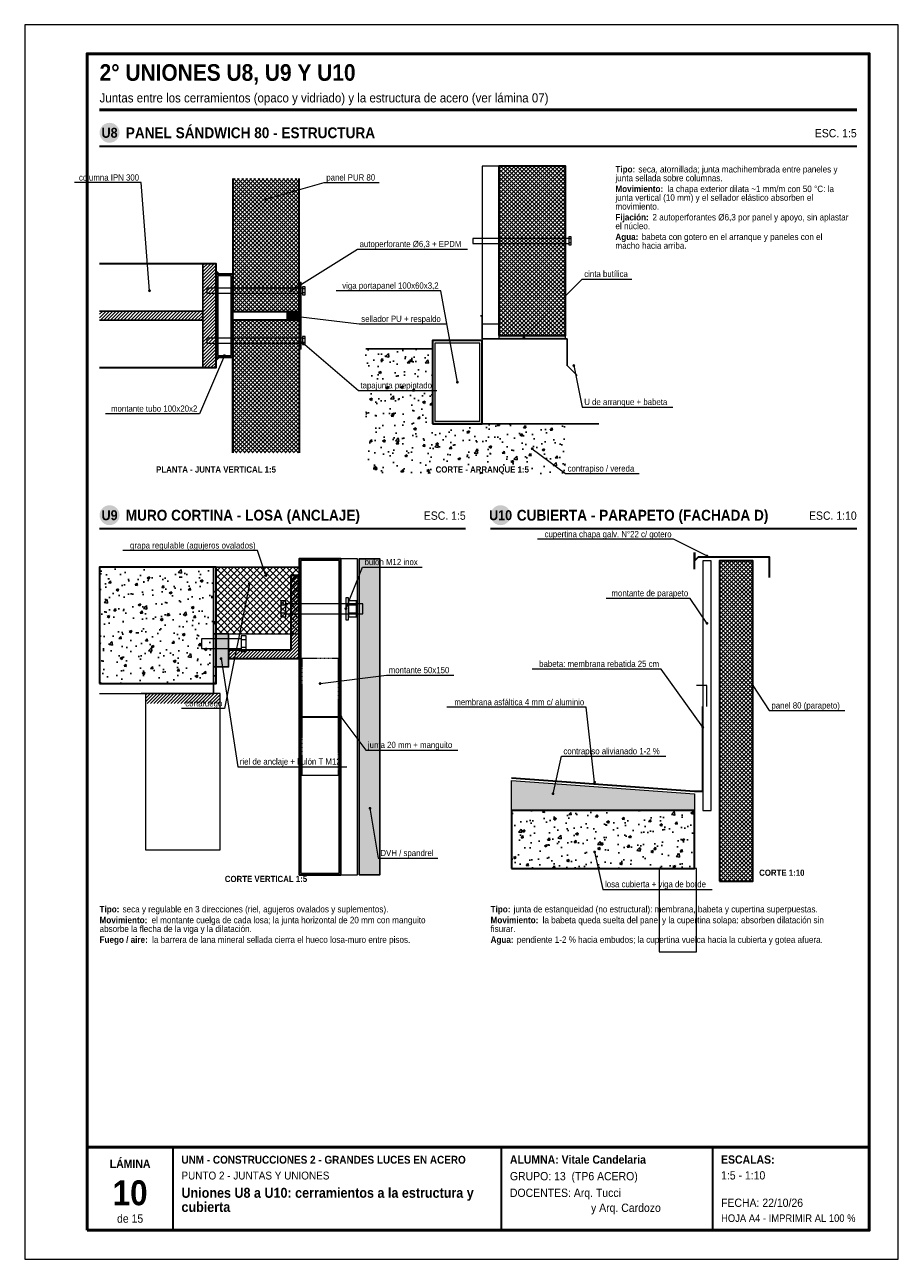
# Model space of a CAD drawing. Header units: millimetres. Extents: x 0 to 210, y 0 to 297.
import ezdxf
from ezdxf.enums import TextEntityAlignment as Align

# ---------------------------------------------------------------- set-up
doc = ezdxf.new("R2010")
doc.units = ezdxf.units.MM
doc.header["$LTSCALE"] = 0.35
doc.linetypes.add('DASHED2', pattern=[0.762, 0.635, -0.127])
for name, color, linetype in [('0-MARCO', 7, 'Continuous'), ('1-OCULTO', 8, 'DASHED2'), ('1-SECCION', 7, 'Continuous'), ('1-VISTA', 7, 'Continuous'), ('2-RAYADO', 8, 'Continuous'), ('3-REFS', 7, 'Continuous'), ('3-TEXTOS', 7, 'Continuous'), ('3-TITULOS', 7, 'Continuous')]:
    doc.layers.add(name, color=color, linetype=linetype)
doc.styles.add('ARIAL', font='arial.ttf')
doc.styles.add('ARIAL-NEGRITA', font='arialbd.ttf')

msp = doc.modelspace()

# ---------------------------------------------------------------- hatches: boundary and pattern name
at = {"layer": '2-RAYADO'}
h = msp.add_hatch(dxfattribs=at)
h.set_pattern_fill('ANSI37', color=8, scale=0.22)
h.paths.add_polyline_path([(114, 222.2), (130, 222.2), (130, 263), (114, 263)])
h = msp.add_hatch(dxfattribs=at)
h.set_pattern_fill('ANSI37', color=8, scale=0.22)
h.paths.add_polyline_path([(50, 228), (50, 260), (66, 260), (66, 228)])
h = msp.add_hatch(dxfattribs=at)
h.set_pattern_fill('ANSI31', color=8, scale=0.18)
h.paths.add_polyline_path([(42.8, 214.5), (46, 214.5), (46, 239.5), (42.8, 239.5)])
at = {"layer": '2-RAYADO', "true_color": 0x3c3c3c}
h = msp.add_hatch(color=250, dxfattribs=at)
h.dxf.hatch_style = 1
h.paths.add_polyline_path([(46, 237), (46.8, 237), (46, 237.8)])
at = {"layer": '2-RAYADO'}
h = msp.add_hatch(dxfattribs=at)
h.set_pattern_fill('ANSI31', color=8, scale=0.18)
h.paths.add_polyline_path([(18, 225.92), (42.8, 225.92), (42.8, 228.08), (18, 228.08)])
h = msp.add_hatch(dxfattribs=at)
h.set_pattern_fill('ANSI37', color=8, scale=0.22)
h.paths.add_polyline_path([(50, 226), (50, 194), (66, 194), (66, 226)])
at = {"layer": '2-RAYADO', "true_color": 0x3c3c3c}
h = msp.add_hatch(color=250, dxfattribs=at)
h.dxf.hatch_style = 1
h.paths.add_polyline_path([(63, 226), (66, 226), (66, 228), (63, 228)])
h = msp.add_hatch(color=250, dxfattribs=at)
h.dxf.hatch_style = 1
h.paths.add_polyline_path([(114, 221.4), (130, 221.4), (130, 222.2), (114, 222.2)])
h = msp.add_hatch(color=250, dxfattribs=at)
h.dxf.hatch_style = 1
h.paths.add_polyline_path([(46, 217), (46.8, 217), (46, 216.2)])
at = {"layer": '2-RAYADO'}
h = msp.add_hatch(dxfattribs=at)
h.set_pattern_fill('AR-CONC', color=8, scale=0.035)
h.paths.add_polyline_path([(82, 189), (98, 189), (98, 219), (82, 219)])
at = {"layer": '2-RAYADO', "true_color": 0x3c3c3c}
h = msp.add_hatch(color=250, dxfattribs=at)
h.dxf.hatch_style = 1
h.paths.add_polyline_path([(98, 201), (110, 201), (110, 201.6), (98, 201.6)])
at = {"layer": '2-RAYADO'}
h = msp.add_hatch(dxfattribs=at)
h.set_pattern_fill('AR-CONC', color=8, scale=0.035)
h.paths.add_polyline_path([(98, 189), (130, 189), (130, 201), (98, 201)])
h = msp.add_hatch(dxfattribs=at)
h.set_pattern_fill('AR-CONC', color=8, scale=0.035)
h.paths.add_polyline_path([(18, 138.5), (46, 138.5), (46, 166.5), (18, 166.5)])
h = msp.add_hatch(dxfattribs=at)
h.set_pattern_fill('ANSI37', color=8, scale=0.35)
h.paths.add_polyline_path([(46, 150.5), (66, 150.5), (66, 166.5), (46, 166.5)])
at = {"layer": '2-RAYADO', "true_color": 0xebebeb}
h = msp.add_hatch(color=7, dxfattribs=at)
h.dxf.hatch_style = 1
h.paths.add_polyline_path([(80.4, 92.5), (85.4, 92.5), (85.4, 168.5), (80.4, 168.5)])
at = {"layer": '2-RAYADO'}
h = msp.add_hatch(dxfattribs=at)
h.set_pattern_fill('ANSI37', color=8, scale=0.22)
h.paths.add_polyline_path([(167, 91), (175, 91), (175, 168), (167, 168)])
h = msp.add_hatch(dxfattribs=at)
h.set_pattern_fill('ANSI31', color=8, scale=0.18)
h.paths.add_polyline_path([(49, 144.5), (66, 144.5), (66, 164.5), (64, 164.5), (64, 146.5), (49, 146.5)])
at = {"layer": '2-RAYADO', "true_color": 0xd7d7d7}
h = msp.add_hatch(color=254, dxfattribs=at)
h.dxf.hatch_style = 1
h.paths.add_polyline_path([(45.4, 142.5), (49, 142.5), (49, 150.5), (45.4, 150.5)])
at = {"layer": '2-RAYADO'}
h = msp.add_hatch(dxfattribs=at)
h.set_pattern_fill('ANSI31', color=8, scale=0.18)
h.paths.add_polyline_path([(29, 133.7), (47, 133.7), (47, 136.1), (29, 136.1)])
h = msp.add_hatch(dxfattribs=at)
h.set_pattern_fill('AR-SAND', color=8, scale=0.02)
h.paths.add_polyline_path([(117, 108), (117, 115.2), (161, 112), (161, 108)])
h = msp.add_hatch(dxfattribs=at)
h.set_pattern_fill('AR-CONC', color=8, scale=0.035)
h.paths.add_polyline_path([(117, 94), (161, 94), (161, 108), (117, 108)])
at = {"layer": '3-REFS'}
h = msp.add_hatch(color=7, dxfattribs=at)
h.dxf.hatch_style = 1
edge = h.paths.add_edge_path()
edge.add_arc((58, 255), 0.35, 0, 360)
h = msp.add_hatch(color=7, dxfattribs=at)
h.dxf.hatch_style = 1
edge = h.paths.add_edge_path()
edge.add_arc((30, 233), 0.35, 0, 360)
h = msp.add_hatch(color=7, dxfattribs=at)
h.dxf.hatch_style = 1
edge = h.paths.add_edge_path()
edge.add_arc((64, 233), 0.35, 0, 360)
h = msp.add_hatch(color=7, dxfattribs=at)
h.dxf.hatch_style = 1
edge = h.paths.add_edge_path()
edge.add_arc((64.4, 227), 0.35, 0, 360)
h = msp.add_hatch(color=7, dxfattribs=at)
h.dxf.hatch_style = 1
edge = h.paths.add_edge_path()
edge.add_arc((66.2, 221), 0.35, 0, 360)
h = msp.add_hatch(color=7, dxfattribs=at)
h.dxf.hatch_style = 1
edge = h.paths.add_edge_path()
edge.add_arc((120, 221.8), 0.35, 0, 360)
h = msp.add_hatch(color=7, dxfattribs=at)
h.dxf.hatch_style = 1
edge = h.paths.add_edge_path()
edge.add_arc((48, 217.4), 0.35, 0, 360)
h = msp.add_hatch(color=7, dxfattribs=at)
h.dxf.hatch_style = 1
edge = h.paths.add_edge_path()
edge.add_arc((132, 215), 0.35, 0, 360)
h = msp.add_hatch(color=7, dxfattribs=at)
h.dxf.hatch_style = 1
edge = h.paths.add_edge_path()
edge.add_arc((104, 211), 0.35, 0, 360)
h = msp.add_hatch(color=7, dxfattribs=at)
h.dxf.hatch_style = 1
edge = h.paths.add_edge_path()
edge.add_arc((122, 195), 0.35, 0, 360)
h = msp.add_hatch(color=7, dxfattribs=at)
h.dxf.hatch_style = 1
edge = h.paths.add_edge_path()
edge.add_arc((164, 169.2), 0.35, 0, 360)
h = msp.add_hatch(color=7, dxfattribs=at)
h.dxf.hatch_style = 1
edge = h.paths.add_edge_path()
edge.add_arc((58, 164.5), 0.35, 0, 360)
h = msp.add_hatch(color=7, dxfattribs=at)
h.dxf.hatch_style = 1
edge = h.paths.add_edge_path()
edge.add_arc((54, 162.5), 0.35, 0, 360)
h = msp.add_hatch(color=7, dxfattribs=at)
h.dxf.hatch_style = 1
edge = h.paths.add_edge_path()
edge.add_arc((77.2, 156.5), 0.35, 0, 360)
h = msp.add_hatch(color=7, dxfattribs=at)
h.dxf.hatch_style = 1
edge = h.paths.add_edge_path()
edge.add_arc((164, 153), 0.35, 0, 360)
h = msp.add_hatch(color=7, dxfattribs=at)
h.dxf.hatch_style = 1
edge = h.paths.add_edge_path()
edge.add_arc((47.2, 144.5), 0.35, 0, 360)
h = msp.add_hatch(color=7, dxfattribs=at)
h.dxf.hatch_style = 1
edge = h.paths.add_edge_path()
edge.add_arc((71, 138.5), 0.35, 0, 360)
h = msp.add_hatch(color=7, dxfattribs=at)
h.dxf.hatch_style = 1
edge = h.paths.add_edge_path()
edge.add_arc((175, 138), 0.35, 0, 360)
h = msp.add_hatch(color=7, dxfattribs=at)
h.dxf.hatch_style = 1
edge = h.paths.add_edge_path()
edge.add_arc((76, 130.5), 0.35, 0, 360)
h = msp.add_hatch(color=7, dxfattribs=at)
h.dxf.hatch_style = 1
edge = h.paths.add_edge_path()
edge.add_arc((163, 128), 0.35, 0, 360)
h = msp.add_hatch(color=7, dxfattribs=at)
h.dxf.hatch_style = 1
edge = h.paths.add_edge_path()
edge.add_arc((137, 114.8), 0.35, 0, 360)
h = msp.add_hatch(color=7, dxfattribs=at)
h.dxf.hatch_style = 1
edge = h.paths.add_edge_path()
edge.add_arc((127, 112), 0.35, 0, 360)
h = msp.add_hatch(color=7, dxfattribs=at)
h.dxf.hatch_style = 1
edge = h.paths.add_edge_path()
edge.add_arc((83, 108.5), 0.35, 0, 360)
h = msp.add_hatch(color=7, dxfattribs=at)
h.dxf.hatch_style = 1
edge = h.paths.add_edge_path()
edge.add_arc((137, 98), 0.35, 0, 360)
at = {"layer": '3-TITULOS'}
h = msp.add_hatch(color=7, dxfattribs=at)
h.dxf.hatch_style = 1
edge = h.paths.add_edge_path()
edge.add_arc((20.4, 271), 2.4, 0, 360)
h = msp.add_hatch(color=7, dxfattribs=at)
h.dxf.hatch_style = 1
edge = h.paths.add_edge_path()
edge.add_arc((20.4, 179), 2.4, 0, 360)
h = msp.add_hatch(color=7, dxfattribs=at)
h.dxf.hatch_style = 1
edge = h.paths.add_edge_path()
edge.add_arc((114.4, 179), 2.4, 0, 360)

# ---------------------------------------------------------------- linework, layer by layer
at = {"layer": '0-MARCO', "color": 9, "lineweight": 0}
msp.add_lwpolyline([(0, 0), (210, 0), (210, 297), (0, 297)], close=True, dxfattribs=at)
at = {"layer": '0-MARCO', "lineweight": 50}
msp.add_lwpolyline([(15, 7), (203, 7), (203, 290), (15, 290)], close=True, dxfattribs=at)
msp.add_lwpolyline([(15, 27), (203, 27)], dxfattribs=at)
at = {"layer": '0-MARCO', "lineweight": 35}
for points in [[(35.68, 7), (35.68, 27)], [(114.64, 7), (114.64, 27)], [(165.4, 7), (165.4, 27)]]:
    msp.add_lwpolyline(points, dxfattribs=at)
at = {"layer": '1-OCULTO', "lineweight": 9}
msp.add_lwpolyline([(66.6, 116.5), (75.4, 116.5), (75.4, 144.5), (66.6, 144.5)], close=True, dxfattribs=at)
at = {"layer": '1-SECCION', "lineweight": 35}
for points in [[(114, 222.2), (130, 222.2), (130, 263), (114, 263)], [(46, 217), (50, 217), (50, 237), (46, 237)], [(98, 201), (110, 201), (110, 221), (98, 221)], [(18, 138.5), (46, 138.5), (46, 166.5), (18, 166.5)], [(66, 92.5), (76, 92.5), (76, 168.5), (66, 168.5)], [(167, 91), (175, 91), (175, 168), (167, 168)], [(49, 144.5), (66, 144.5), (66, 164.5), (64, 164.5), (64, 146.5), (49, 146.5)], [(117, 94), (161, 94), (161, 108), (117, 108)]]:
    msp.add_lwpolyline(points, close=True, dxfattribs=at)
for points in [[(50, 260), (50, 228), (66, 228), (66, 260)], [(18, 214.5), (46, 214.5), (46, 239.5), (18, 239.5)], [(50, 194), (50, 226), (66, 226), (66, 194)], [(161, 170), (161, 168), (162, 169), (179, 169), (179, 164)], [(161, 166), (161, 170)], [(165, 169), (179, 169)], [(117, 115.8), (161, 112.6), (163, 112.6), (163, 133)], [(66, 130.5), (76, 130.5)]]:
    msp.add_lwpolyline(points, dxfattribs=at)
at = {"layer": '1-SECCION', "lineweight": 25}
for points in [[(42.8, 214.5), (42.8, 239.5)], [(18, 228.08), (42.8, 228.08)], [(18, 225.92), (42.8, 225.92)], [(109.6, 227), (110, 227), (110, 221.4), (130.4, 221.4), (130.4, 215), (132.8, 212.6)], [(82, 219), (98, 219)], [(98, 201), (138, 201)], [(46, 166.5), (45.4, 166.5), (45.4, 136.1), (28, 136.1)], [(46, 166.5), (66, 166.5)]]:
    msp.add_lwpolyline(points, dxfattribs=at)
at = {"layer": '1-SECCION', "lineweight": 13}
for points in [[(46, 237), (46.8, 237), (46, 237.8)], [(46, 217), (46.8, 217), (46, 216.2)]]:
    msp.add_lwpolyline(points, close=True, dxfattribs=at)
at = {"layer": '1-SECCION', "lineweight": 25}
for points in [[(66, 219), (66.4, 219), (66.4, 235), (66, 235)], [(80.4, 92.5), (85.4, 92.5), (85.4, 168.5), (80.4, 168.5)], [(45.4, 142.5), (49, 142.5), (49, 150.5), (45.4, 150.5)]]:
    msp.add_lwpolyline(points, close=True, dxfattribs=at)
at = {"layer": '1-SECCION', "lineweight": 18}
msp.add_lwpolyline([(164, 133), (164, 138), (161.5, 138)], dxfattribs=at)
at = {"layer": '1-VISTA', "lineweight": 18}
for points in [[(110, 225), (114, 225), (114, 263), (110, 263)], [(163, 108), (165, 108), (165, 168), (163, 168)], [(77.2, 153.86), (77.8, 153.86), (77.8, 159.14), (77.2, 159.14)], [(29, 98.5), (47, 98.5), (47, 136.1), (29, 136.1)], [(152.5, 74), (161.5, 74), (161.5, 94), (152.5, 94)]]:
    msp.add_lwpolyline(points, close=True, dxfattribs=at)
at = {"layer": '1-VISTA', "lineweight": 9}
for points in [[(50.1, 228), (50.1, 260)], [(65.9, 228), (65.9, 260)], [(50.1, 226), (50.1, 194)], [(65.9, 226), (65.9, 194)]]:
    msp.add_lwpolyline(points, dxfattribs=at)
at = {"layer": '1-VISTA', "lineweight": 18}
for points in [[(130.8, 245.6), (107.76, 245.6), (107.76, 244.4), (130.8, 244.4)], [(66.8, 233.6), (43.76, 233.6), (43.76, 232.4), (66.8, 232.4)], [(66.8, 221.6), (43.76, 221.6), (43.76, 220.4), (66.8, 220.4)], [(62.8, 155.3), (81.28, 155.3), (81.28, 157.7), (62.8, 157.7)], [(52, 149.3), (42.52, 149.3), (42.52, 146.9), (52, 146.9)], [(117, 108), (117, 115.2), (161, 112), (161, 108)]]:
    msp.add_lwpolyline(points, dxfattribs=at)
at = {"layer": '1-VISTA', "lineweight": 13}
for points in [[(131.4, 245.96), (130.8, 245.96), (130.8, 244.04), (131.4, 244.04)], [(46.4, 217.4), (49.6, 217.4), (49.6, 236.6), (46.4, 236.6)], [(67.4, 233.96), (66.8, 233.96), (66.8, 232.04), (67.4, 232.04)], [(63, 226), (66, 226), (66, 228), (63, 228)], [(67.4, 221.96), (66.8, 221.96), (66.8, 220.04), (67.4, 220.04)], [(98.6, 201.6), (109.4, 201.6), (109.4, 220.4), (98.6, 220.4)], [(114, 221.4), (130, 221.4), (130, 222.2), (114, 222.2)], [(46, 150.5), (66, 150.5), (66, 166.5), (46, 166.5)], [(76, 92.5), (80, 92.5), (80, 168.5), (76, 168.5)], [(61.6, 154.58), (62.8, 154.58), (62.8, 158.42), (61.6, 158.42)], [(77.8, 154.58), (79.72, 154.58), (79.72, 158.42), (77.8, 158.42)], [(53.2, 150.02), (52, 150.02), (52, 146.18), (53.2, 146.18)]]:
    msp.add_lwpolyline(points, close=True, dxfattribs=at)
for points in [[(131.4, 245.48), (130.8, 245.48)], [(131.4, 244.52), (130.8, 244.52)], [(67.4, 233.48), (66.8, 233.48)], [(67.4, 232.52), (66.8, 232.52)], [(67.4, 221.48), (66.8, 221.48)], [(67.4, 220.52), (66.8, 220.52)], [(61.6, 157.46), (62.8, 157.46)], [(77.8, 157.46), (79.72, 157.46)], [(61.6, 155.54), (62.8, 155.54)], [(77.8, 155.54), (79.72, 155.54)], [(53.2, 149.06), (52, 149.06)], [(53.2, 147.14), (52, 147.14)], [(18, 136.1), (29, 136.1)]]:
    msp.add_lwpolyline(points, dxfattribs=at)
at = {"layer": '1-VISTA', "lineweight": 9}
msp.add_lwpolyline([(66.4, 92.9), (75.6, 92.9), (75.6, 168.1), (66.4, 168.1)], close=True, dxfattribs=at)
at = {"layer": '3-REFS', "lineweight": 13}
for points in [[(28, 259), (11.95, 259)], [(30, 233), (28, 259)], [(58, 255), (72, 259)], [(72, 259), (85.22, 259)], [(64, 233), (80, 243)], [(80, 243), (106.47, 243)], [(120, 221.8), (134, 235.8)], [(134, 235.8), (145.91, 235.8)], [(100, 233), (74.89, 233)], [(104, 211), (100, 233)], [(64.4, 227), (80.4, 225)], [(80.4, 225), (101.31, 225)], [(66.2, 221), (80.2, 209)], [(48, 217.4), (42, 203.4)], [(132, 215), (134, 205)], [(80.2, 209), (99.09, 209)], [(134, 205), (155.78, 205)], [(42, 203.4), (19.4, 203.4)], [(122, 195), (130, 189)], [(130, 189), (147.69, 189)], [(156, 173.2), (123.24, 173.2)], [(164, 169.2), (156, 173.2)], [(56, 170.5), (23.58, 170.5)], [(58, 164.5), (56, 170.5)], [(77.2, 156.5), (81.2, 166.5)], [(81.2, 166.5), (95.51, 166.5)], [(54, 162.5), (48, 132.5)], [(160, 159), (139.8, 159)], [(164, 153), (160, 159)], [(47.2, 144.5), (51.2, 118.5)], [(71, 138.5), (87, 140.5)], [(87, 140.5), (103.16, 140.5)], [(153, 142), (122, 142)], [(163, 128), (153, 142)], [(175, 138), (179, 132)], [(48, 132.5), (37.73, 132.5)], [(135, 132.8), (101.5, 132.8)], [(137, 114.8), (135, 132.8)], [(179, 132), (197.13, 132)], [(76, 130.5), (82, 122.5)], [(82, 122.5), (104.11, 122.5)], [(127, 112), (129, 121)], [(129, 121), (154.11, 121)], [(51.2, 118.5), (77.45, 118.5)], [(83, 108.5), (85, 96.5)], [(85, 96.5), (99.31, 96.5)], [(137, 98), (139, 89)], [(139, 89), (165.25, 89)]]:
    msp.add_lwpolyline(points, dxfattribs=at)
at = {"layer": '3-TITULOS', "lineweight": 50}
msp.add_lwpolyline([(18, 276.5), (200, 276.5)], dxfattribs=at)
at = {"layer": '3-TITULOS', "lineweight": 35}
for points in [[(18, 267.8), (200, 267.8)], [(18, 175.8), (106, 175.8)], [(112, 175.8), (200, 175.8)]]:
    msp.add_lwpolyline(points, dxfattribs=at)

# ---------------------------------------------------------------- texts
at = {"layer": '3-TEXTOS', "width": 0.9}
for s, height, style, p in [('Tipo:', 1.55, 'ARIAL-NEGRITA', (142, 261.45)), ('seca, atornillada; junta machihembrada entre paneles y', 1.55, 'ARIAL', (147.52, 261.45)), ('panel PUR 80', 1.5, 'ARIAL', (72.5, 259.5)), ('junta sellada sobre columnas.', 1.55, 'ARIAL', (142, 259.34)), ('la chapa exterior dilata ~1 mm/m con 50 °C: la', 1.55, 'ARIAL', (154.5, 256.73)), ('junta vertical (10 mm) y el sellador elástico absorben el', 1.55, 'ARIAL', (142, 254.63)), ('Movimiento:', 1.55, 'ARIAL-NEGRITA', (142, 256.73)), ('movimiento.', 1.55, 'ARIAL', (142, 252.52)), ('el núcleo.', 1.55, 'ARIAL', (142, 247.8)), ('Fijación:', 1.55, 'ARIAL-NEGRITA', (142, 249.91)), ('2 autoperforantes Ø6,3 por panel y apoyo, sin aplastar', 1.55, 'ARIAL', (150.9, 249.91)), ('Agua:', 1.55, 'ARIAL-NEGRITA', (142, 245.19)), ('babeta con gotero en el arranque y paneles con el', 1.55, 'ARIAL', (148.31, 245.19)), ('autoperforante Ø6,3 + EPDM', 1.5, 'ARIAL', (80.5, 243.5)), ('macho hacia arriba.', 1.55, 'ARIAL', (142, 243.09)), ('cinta butílica', 1.5, 'ARIAL', (134.5, 236.3)), ('sellador PU + respaldo', 1.5, 'ARIAL', (80.9, 225.5)), ('tapajunta prepintado', 1.5, 'ARIAL', (80.7, 209.5)), ('U de arranque + babeta', 1.5, 'ARIAL', (134.5, 205.5)), ('contrapiso / vereda', 1.5, 'ARIAL', (130.5, 189.5)), ('bulón M12 inox', 1.5, 'ARIAL', (81.7, 167)), ('montante 50x150', 1.5, 'ARIAL', (87.5, 141)), ('panel 80 (parapeto)', 1.5, 'ARIAL', (179.5, 132.5)), ('junta 20 mm + manguito', 1.5, 'ARIAL', (82.5, 123)), ('contrapiso alivianado 1-2 %', 1.5, 'ARIAL', (129.5, 121.5)), ('riel de anclaje + bulón T M12', 1.5, 'ARIAL', (51.7, 119)), ('DVH / spandrel', 1.5, 'ARIAL', (85.5, 97)), ('losa cubierta + viga de borde', 1.5, 'ARIAL', (139.5, 89.5)), ('Tipo:', 1.55, 'ARIAL-NEGRITA', (18, 83.45)), ('seca y regulable en 3 direcciones (riel, agujeros ovalados y suplementos).', 1.55, 'ARIAL', (23.52, 83.45)), ('Tipo:', 1.55, 'ARIAL-NEGRITA', (112, 83.45)), ('junta de estanqueidad (no estructural): membrana, babeta y cupertina superpuestas.', 1.55, 'ARIAL', (117.52, 83.45)), ('absorbe la flecha de la viga y la dilatación.', 1.55, 'ARIAL', (18, 78.73)), ('Movimiento:', 1.55, 'ARIAL-NEGRITA', (18, 80.84)), ('el montante cuelga de cada losa; la junta horizontal de 20 mm con manguito', 1.55, 'ARIAL', (30.5, 80.84)), ('fisurar.', 1.55, 'ARIAL', (112, 78.73)), ('Movimiento:', 1.55, 'ARIAL-NEGRITA', (112, 80.84)), ('la babeta queda suelta del panel y la cupertina solapa: absorben dilatación sin', 1.55, 'ARIAL', (124.5, 80.84)), ('Fuego / aire:', 1.55, 'ARIAL-NEGRITA', (18, 76.13)), ('la barrera de lana mineral sellada cierra el hueco losa-muro entre pisos.', 1.55, 'ARIAL', (30.62, 76.13)), ('Agua:', 1.55, 'ARIAL-NEGRITA', (112, 76.13)), ('pendiente 1-2 % hacia embudos; la cupertina vuelca hacia la cubierta y gotea afuera.', 1.55, 'ARIAL', (118.31, 76.13)), ('UNM - CONSTRUCCIONES 2 - GRANDES LUCES EN ACERO', 1.9, 'ARIAL-NEGRITA', (37.68, 23)), ('ALUMNA: Vitale Candelaria', 2, 'ARIAL-NEGRITA', (116.64, 23)), ('ESCALAS:', 2, 'ARIAL-NEGRITA', (167.4, 23)), ('PUNTO 2 - JUNTAS Y UNIONES', 1.9, 'ARIAL', (37.68, 19.2)), ('GRUPO: 13  (TP6 ACERO)', 2, 'ARIAL', (116.64, 19)), ('1:5 - 1:10', 2, 'ARIAL', (167.4, 19.2)), ('Uniones U8 a U10: cerramientos a la estructura y', 2.4, 'ARIAL-NEGRITA', (37.68, 14.8)), ('DOCENTES: Arq. Tucci', 2, 'ARIAL', (116.64, 15)), ('cubierta', 2.4, 'ARIAL-NEGRITA', (37.68, 11.4)), ('y Arq. Cardozo', 2, 'ARIAL', (136.14, 11.4)), ('FECHA: 22/10/26', 2, 'ARIAL', (167.4, 12.6)), ('HOJA A4 - IMPRIMIR AL 100 %', 1.8, 'ARIAL', (167.4, 9))]:
    msp.add_text(s, height=height, dxfattribs=dict(at, style=style)).set_placement(p)
at = {"layer": '3-TEXTOS', "style": 'ARIAL', "width": 0.9}
for s, p in [('columna IPN 300', (27.5, 259.5)), ('viga portapanel 100x60x3,2', (99.5, 233.5)), ('montante tubo 100x20x2', (41.5, 203.9)), ('cupertina chapa galv. N°22 c/ gotero', (155.5, 173.7)), ('grapa regulable (agujeros ovalados)', (55.5, 171)), ('montante de parapeto', (159.5, 159.5)), ('babeta: membrana rebatida 25 cm', (152.5, 142.5)), ('cortafuego', (47.5, 133)), ('membrana asfáltica 4 mm c/ aluminio', (134.5, 133.3))]:
    msp.add_text(s, height=1.5, dxfattribs=at).set_placement(p, align=Align.RIGHT)
at = {"layer": '3-TEXTOS', "style": 'ARIAL-NEGRITA', "width": 0.9}
for s, p in [('PLANTA - JUNTA VERTICAL 1:5', (46, 190)), ('CORTE - ARRANQUE 1:5', (110, 190)), ('CORTE VERTICAL 1:5', (58, 91.5)), ('CORTE 1:10', (182, 93))]:
    msp.add_text(s, height=1.5, dxfattribs=at).set_placement(p, align=Align.MIDDLE_CENTER)
at = {"layer": '3-TITULOS', "width": 0.9}
for s, height, style, p in [('2° UNIONES U8, U9 Y U10', 4, 'ARIAL-NEGRITA', (18, 283.5)), ('Juntas entre los cerramientos (opaco y vidriado) y la estructura de acero (ver lámina 07)', 2.2, 'ARIAL', (18, 278.3))]:
    msp.add_text(s, height=height, dxfattribs=dict(at, style=style)).set_placement(p)
at = {"layer": '3-TITULOS', "color": 7, "true_color": 0xffffff, "style": 'ARIAL-NEGRITA', "width": 0.9}
for s, p in [('U8', (20.4, 271)), ('U9', (20.4, 179)), ('U10', (114.4, 179))]:
    msp.add_text(s, height=2.4, dxfattribs=at).set_placement(p, align=Align.MIDDLE_CENTER)
at = {"layer": '3-TITULOS', "style": 'ARIAL-NEGRITA', "width": 0.9}
for s, p in [('PANEL SÁNDWICH 80 - ESTRUCTURA', (24.3, 271)), ('MURO CORTINA - LOSA (ANCLAJE)', (24.3, 179)), ('CUBIERTA - PARAPETO (FACHADA D)', (118.3, 179))]:
    msp.add_text(s, height=2.6, dxfattribs=at).set_placement(p, align=Align.MIDDLE_LEFT)
at = {"layer": '3-TITULOS', "style": 'ARIAL', "width": 0.9}
for s, p in [('ESC. 1:5', (200, 270.9)), ('ESC. 1:5', (106, 178.9)), ('ESC. 1:10', (200, 178.9))]:
    msp.add_text(s, height=2, dxfattribs=at).set_placement(p, align=Align.MIDDLE_RIGHT)
at = {"layer": '3-TITULOS', "width": 0.9}
for s, height, style, p in [('LÁMINA', 2, 'ARIAL-NEGRITA', (25.34, 23)), ('10', 6, 'ARIAL-NEGRITA', (25.34, 16)), ('de 15', 2, 'ARIAL', (25.34, 9.8))]:
    msp.add_text(s, height=height, dxfattribs=dict(at, style=style)).set_placement(p, align=Align.MIDDLE_CENTER)

doc.saveas('drawing.dxf')
